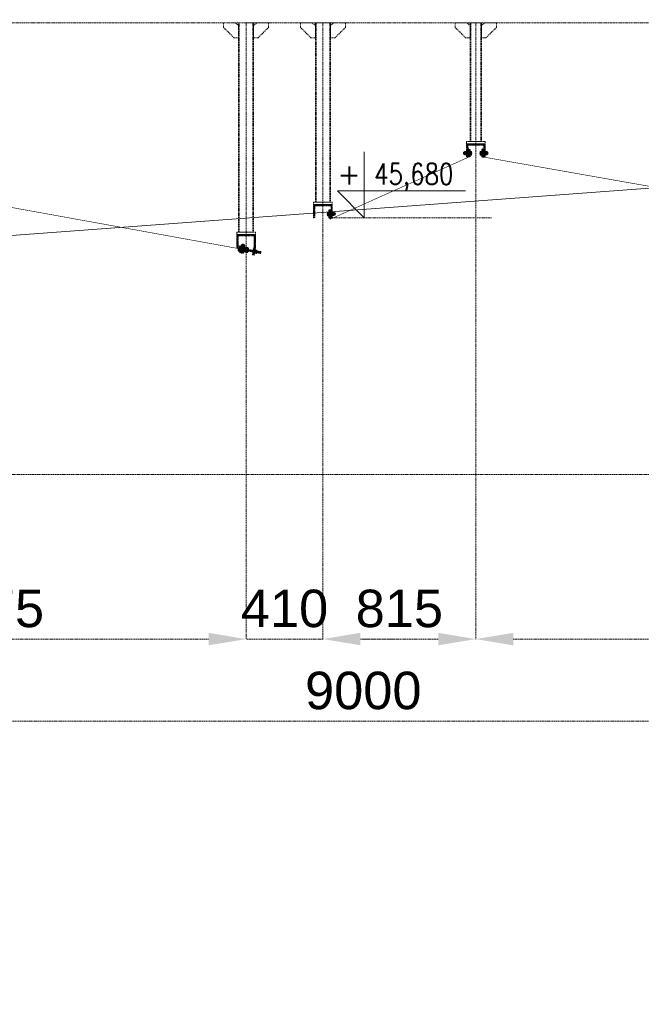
# Model space of a CAD drawing. Header units: millimetres. Extents: x -176817 to 571382, y -58489 to 156123.
# Tile 14 of 256: x -44078 to -40763, y -30771 to -25521. Entities that reach past the tile are written whole.
import ezdxf
from ezdxf.enums import TextEntityAlignment as Align

# ---------------------------------------------------------------- set-up
doc = ezdxf.new("R2010")
doc.units = ezdxf.units.MM
doc.header["$LTSCALE"] = 0.2
for name, pattern in [('AM_ISO02W050', [7.5, 6, -1.5]), ('AM_ISO02W050x2', [3.75, 3, -0.75]), ('AM_ISO08W050', [18, 12, -1.5, 3, -1.5]), ('AM_ISO08W050x2', [9, 6, -0.75, 1.5, -0.75]), ('HIDDEN', [9.525, 6.35, -3.175])]:
    doc.linetypes.add(name, pattern=pattern)
doc.layers.get('0').update_dxf_attribs({"lineweight": 13})
doc.layers.get('Defpoints').update_dxf_attribs({"lineweight": 13})
for name, color, linetype, lineweight in [('-A Siatka', 30, 'Continuous', 35), ('-AAA Kontur', 7, 'Continuous', 35), ('-AAA Podkład', 252, 'Continuous', 13), ('-AAA Widok', 2, 'Continuous', 30), ('-AAA Wymiar', 1, 'Continuous', 18), ('AM_0N', 7, 'Continuous', 13), ('AM_3N', 6, 'AM_ISO02W050', 13), ('AM_4N', 3, 'Continuous', 13), ('AM_7N', 4, 'AM_ISO08W050', 13), ('AM_8', 1, 'Continuous', 13), ('SIATKA', 5, 'Continuous', 13), ('slupki', 7, 'Continuous', 13)]:
    doc.layers.add(name, color=color, linetype=linetype, lineweight=lineweight)
doc.styles.add('ROMANS', font='romans.shx')
doc.styles.get("Standard").update_dxf_attribs({"font": 'arial.ttf'})
doc.styles.add('WYMIARY', font='ROMANS.shx', dxfattribs={"width": 0.75, "oblique": 15})
doc.dimstyles.new('1 do 100', dxfattribs={"dimscale": 100, "dimtxt": 2, "dimasz": 2.5, "dimexe": 1.25, "dimexo": 0.625, "dimtad": 1, "dimdec": 0, "dimtxsty": 'WYMIARY', "dimcen": 2.5, "dimclrd": 256, "dimclre": 256, "dimclrt": 2, "dimadec": 0, "dimazin": 0, "dimtfac": 1, "dimtdec": 0, "dimtmove": 0, "dimatfit": 3, "dimfxl": 1.25, "dimlwd": -1, "dimlwe": -1, "dimarcsym": 0})
doc.dimstyles.new('STANDARD-100', dxfattribs={"dimscale": 100, "dimtxt": 2, "dimasz": 2, "dimexe": 0, "dimexo": 0, "dimgap": 0.6, "dimtad": 1, "dimdec": 0, "dimzin": 12, "dimdsep": 46, "dimtxsty": 'Standard', "dimcen": 1, "dimclrd": 256, "dimclre": 256, "dimclrt": 2, "dimadec": 0, "dimazin": 0, "dimtfac": 1, "dimtdec": 0, "dimtmove": 0, "dimatfit": 3, "dimfxl": 0, "dimtolj": 1, "dimtzin": 0, "dimarcsym": 0})

# ---------------------------------------------------------------- blocks, each defined once
blk = doc.blocks.new('*D8')
at = {"layer": '-AAA Wymiar', "transparency": 16777216}
for p, q in [((-46745.8, -45733.6), (-46745.8, 18984.3)), ((-37745.8, 18883.3), (-37745.8, 18984.3)), ((-46495.8, 18859.3), (-37995.8, 18859.3))]:
    blk.add_line(p, q, dxfattribs=at)
for points in [[(-46495.8, 18901), (-46495.8, 18817.6), (-46745.8, 18859.3)], [(-37995.8, 18901), (-37995.8, 18817.6), (-37745.8, 18859.3)]]:
    blk.add_solid(points, dxfattribs=at)
at = {"layer": 'Defpoints', "color": 0, "transparency": 16777216}
for p in [(-37745.8, 18859.3), (-37745.8, 18820.8), (-46745.8, -45796.1)]:
    blk.add_point(p, dxfattribs=at)
at = {"layer": '-AAA Wymiar', "color": 2, "transparency": 16777216, "insert": (-42245.8, 19021.8), "char_height": 200, "attachment_point": 5, "style": 'WYMIARY'}
blk.add_mtext('9000', dxfattribs=at)
blk = doc.blocks.new('*D875')
at = {"layer": '-AAA Podkład', "linetype": 'HIDDEN', "lineweight": -2, "ltscale": 5, "transparency": 16777216}
for p, q in [((8350, -46773.5), (8350, -46944.7)), ((17350, -46868.5), (17350, -46944.7)), ((17150, -46944.7), (8550, -46944.7))]:
    blk.add_line(p, q, dxfattribs=at)
at = {"layer": '-AAA Podkład', "linetype": 'HIDDEN', "ltscale": 5, "transparency": 16777216}
for points in [[(8550, -46911.4), (8550, -46978.1), (8350, -46944.7)], [(17150, -46911.4), (17150, -46978.1), (17350, -46944.7)]]:
    blk.add_solid(points, dxfattribs=at)
at = {"layer": 'Defpoints', "color": 0, "linetype": 'HIDDEN', "ltscale": 5, "transparency": 16777216}
for p in [(8350, -46773.5), (17350, -46868.5), (8350, -46944.7)]:
    blk.add_point(p, dxfattribs=at)
at = {"layer": '-AAA Podkład', "color": 2, "linetype": 'HIDDEN', "ltscale": 5, "transparency": 16777216, "insert": (12850, -46782.6), "char_height": 200, "attachment_point": 5}
blk.add_mtext('\\A1;9000', dxfattribs=at)
blk = doc.blocks.new('*D887')
at = {"layer": '-AAA Podkład', "linetype": 'HIDDEN', "lineweight": -2, "ltscale": 5, "transparency": 16777216}
for p, q in [((13450, -43858.4), (13450, -46507.2)), ((16244, -44379.1), (16244, -46507.2)), ((16044, -46507.2), (13650, -46507.2))]:
    blk.add_line(p, q, dxfattribs=at)
at = {"layer": '-AAA Podkład', "linetype": 'HIDDEN', "ltscale": 5, "transparency": 16777216}
for points in [[(13650, -46473.9), (13650, -46540.5), (13450, -46507.2)], [(16044, -46473.9), (16044, -46540.5), (16244, -46507.2)]]:
    blk.add_solid(points, dxfattribs=at)
at = {"layer": 'Defpoints', "color": 0, "linetype": 'HIDDEN', "ltscale": 5, "transparency": 16777216}
for p in [(13450, -43858.4, 0), (16244, -44379.1, 0), (13450, -46507.2)]:
    blk.add_point(p, dxfattribs=at)
at = {"layer": '-AAA Podkład', "color": 2, "linetype": 'HIDDEN', "ltscale": 5, "transparency": 16777216, "insert": (14847, -46345.1), "char_height": 200, "attachment_point": 5}
blk.add_mtext('\\A1;2794', dxfattribs=at)
blk = doc.blocks.new('*D888')
at = {"layer": '-AAA Podkład', "linetype": 'HIDDEN', "lineweight": -2, "ltscale": 5, "transparency": 16777216}
for p, q in [((13450, -43858.4), (13450, -46507.2)), ((12635, -44176.6), (12635, -46507.2)), ((13250, -46507.2), (12835, -46507.2))]:
    blk.add_line(p, q, dxfattribs=at)
at = {"layer": '-AAA Podkład', "linetype": 'HIDDEN', "ltscale": 5, "transparency": 16777216}
for points in [[(12835, -46473.9), (12835, -46540.5), (12635, -46507.2)], [(13250, -46473.9), (13250, -46540.5), (13450, -46507.2)]]:
    blk.add_solid(points, dxfattribs=at)
at = {"layer": 'Defpoints', "color": 0, "linetype": 'HIDDEN', "ltscale": 5, "transparency": 16777216}
for p in [(13450, -43858.4, 0), (12635, -44176.6, 0), (12635, -46507.2)]:
    blk.add_point(p, dxfattribs=at)
at = {"layer": '-AAA Podkład', "color": 2, "linetype": 'HIDDEN', "ltscale": 5, "transparency": 16777216, "insert": (13042.5, -46345.1), "char_height": 200, "attachment_point": 5}
blk.add_mtext('\\A1;815', dxfattribs=at)
blk = doc.blocks.new('*D889')
at = {"layer": '-AAA Podkład', "linetype": 'HIDDEN', "lineweight": -2, "ltscale": 5, "transparency": 16777216}
for p, q in [((12635, -44176.6), (12635, -46507.2)), ((12225, -44328.5), (12225, -46507.2)), ((12025, -46507.2), (11825, -46507.2)), ((12635, -46507.2), (12225, -46507.2)), ((12835, -46507.2), (13035, -46507.2))]:
    blk.add_line(p, q, dxfattribs=at)
at = {"layer": '-AAA Podkład', "linetype": 'HIDDEN', "ltscale": 5, "transparency": 16777216}
for points in [[(12025, -46473.9), (12025, -46540.5), (12225, -46507.2)], [(12835, -46473.9), (12835, -46540.5), (12635, -46507.2)]]:
    blk.add_solid(points, dxfattribs=at)
at = {"layer": 'Defpoints', "color": 0, "linetype": 'HIDDEN', "ltscale": 5, "transparency": 16777216}
for p in [(12635, -44176.6, 0), (12225, -44328.5, 0), (12225, -46507.2)]:
    blk.add_point(p, dxfattribs=at)
at = {"layer": '-AAA Podkład', "color": 2, "linetype": 'HIDDEN', "ltscale": 5, "transparency": 16777216, "insert": (12430, -46345.1), "char_height": 200, "attachment_point": 5}
blk.add_mtext('\\A1;410', dxfattribs=at)
blk = doc.blocks.new('*D890')
at = {"layer": '-AAA Podkład', "linetype": 'HIDDEN', "lineweight": -2, "ltscale": 5, "transparency": 16777216}
for p, q in [((9450, -43841.2), (9450, -46507.2)), ((12225, -44328.5), (12225, -46507.2)), ((12025, -46507.2), (9650, -46507.2))]:
    blk.add_line(p, q, dxfattribs=at)
at = {"layer": '-AAA Podkład', "linetype": 'HIDDEN', "ltscale": 5, "transparency": 16777216}
for points in [[(9650, -46473.9), (9650, -46540.5), (9450, -46507.2)], [(12025, -46473.9), (12025, -46540.5), (12225, -46507.2)]]:
    blk.add_solid(points, dxfattribs=at)
at = {"layer": 'Defpoints', "color": 0, "linetype": 'HIDDEN', "ltscale": 5, "transparency": 16777216}
for p in [(9450, -43841.2, 0), (12225, -44328.5, 0), (9450, -46507.2)]:
    blk.add_point(p, dxfattribs=at)
at = {"layer": '-AAA Podkład', "color": 2, "linetype": 'HIDDEN', "ltscale": 5, "transparency": 16777216, "insert": (10837.5, -46345.1), "char_height": 200, "attachment_point": 5}
blk.add_mtext('\\A1;2775', dxfattribs=at)
blk = doc.blocks.new('poziom')
at = {"color": 4}
for p, q in [((0, 1.176), (0, 0.076)), ((-0.446, 0.522), (1.685, 0.522)), ((-0.446, 0.522), (0, 0.076))]:
    blk.add_line(p, q, dxfattribs=at)
at = {"color": 2, "style": 'ROMANS', "width": 0.8}
blk.add_attdef('POZIOM', text='', height=0.35, dxfattribs=at).set_placement((0.824, 0.632), align=Align.CENTER)
at = {"color": 2, "style": 'ROMANS'}
blk.add_attdef('+', text='', height=0.35, dxfattribs=at).set_placement((-0.254, 0.632), align=Align.CENTER)
blk = doc.blocks.new('A$C65393CC2')
at = {"layer": 'slupki'}
h = blk.add_hatch(dxfattribs=at)
h.set_pattern_fill('ANSI32', angle=360)
h.set_pattern_definition([(45, (-80114.047, -2356.9), (-6.7351921, 6.7351921), []), (45, (-80109.5565, -2356.9), (-6.7351921, 6.7351921), [])])
h.paths.add_polyline_path([(-15.1, -38.7), (-7.3, -40.2), (-3.7, -20.5), (-11.6, -19.1)])
h.paths.add_polyline_path([(0, 0), (-7.9, 1.4), (-11.6, -19.1), (-3.7, -20.5)])
at = {"layer": 'SIATKA', "color": 3}
for p, q in [((-15.1, -38.7, 0), (-7.9, 1.4)), ((0, 0), (-7.9, 1.4)), ((0, 0), (-7.3, -40.2, 0)), ((8.1, -22.6, 0), (-23.4, -16.9, 0)), ((-7.3, -40.2, 0), (-15.1, -38.7, 0))]:
    blk.add_line(p, q, dxfattribs=at)
blk = doc.blocks.new('*U1058')
at = {"layer": 'AM_0N'}
for p, q in [((5.7, -1), (-5.6, -1)), ((-5.6, -1), (-5.6, -1.6)), ((5.7, -1.6), (-5.6, -1.6)), ((-5.6, -1.6), (-2.4, -4.9)), ((-3, -6.3), (-2.4, -5.7)), ((3, -6.3), (-3, -6.3)), ((-3, -20.4), (-3, -6.3)), ((3, -20.4), (-3, -20.4)), ((-2.4, -21), (-3, -20.4)), ((2.4, -4.9), (-2.4, -4.9)), ((-2.4, -5.7), (-2.4, -4.9)), ((-2.4, -21), (2.4, -21)), ((5.7, -1.6), (2.4, -4.9)), ((2.4, -5.7), (2.4, -4.9)), ((3, -6.3), (2.4, -5.7)), ((2.4, -21), (3, -20.4)), ((3, -20.4), (3, -6.3)), ((5.7, -1.6), (5.7, -1))]:
    blk.add_line(p, q, dxfattribs=at)
at = {"layer": 'AM_3N', "linetype": 'AM_ISO02W050x2'}
for p, q in [((-3.4, -1), (0, -5.4)), ((-0.7, -4.4), (-0.7, -1)), ((0.7, -4.4), (-0.7, -4.4)), ((3.4, -1), (0, -5.4)), ((0.7, -4.4), (0.7, -1))]:
    blk.add_line(p, q, dxfattribs=at)
at = {"layer": 'AM_4N'}
for p, q in [((-2.4, -5.7), (-2.4, -6.3)), ((-2.4, -6.3), (-2.4, -21)), ((2.4, -5.7), (2.4, -6.3)), ((2.4, -6.3), (2.4, -21))]:
    blk.add_line(p, q, dxfattribs=at)
at = {"layer": 'AM_7N', "linetype": 'AM_ISO08W050x2'}
blk.add_line((0, 2), (0, -24), dxfattribs=at)
blk = doc.blocks.new('*U1059')
at = {"layer": 'AM_0N'}
for p, q in [((6, -12), (-6, -12)), ((-6, -12), (-6, -13.6)), ((-6, -13.6), (6, -13.6)), ((6, -13.6), (6, -12))]:
    blk.add_line(p, q, dxfattribs=at)
at = {"layer": 'AM_7N', "linetype": 'AM_ISO08W050x2'}
blk.add_line((0, -16.6), (0, -9), dxfattribs=at)
blk = doc.blocks.new('*U1060')
at = {"layer": 'AM_0N'}
for p, q in [((-5.8, -14.4), (-4.4, -13.6)), ((-5.8, -14.4), (-5.8, -18)), ((-5.8, -18), (-4.4, -18.8)), ((4.5, -13.6), (-4.4, -13.6)), ((4.5, -18.8), (-4.4, -18.8)), ((-2.9, -14.4), (-2.9, -18)), ((2.9, -14.4), (2.9, -18)), ((5.8, -14.4), (4.5, -13.6)), ((5.8, -18), (4.5, -18.8)), ((5.8, -14.4), (5.8, -18))]:
    blk.add_line(p, q, dxfattribs=at)
for centre, radius, start, end in [((-4.3, -16.5), 2.55, 55.5615, 115.5615), ((-4.3, -15.9), 2.55, 244.4385, 304.4385), ((0, -23.5), 9.54, 72.383, 107.617), ((0, -8.9), 9.54, 252.383, 287.617), ((4.3, -16.5), 2.55, 64.4385, 124.4385), ((4.3, -15.9), 2.55, 235.5615, 295.5615)]:
    blk.add_arc(centre, radius, start, end, dxfattribs=at)
at = {"layer": 'AM_7N', "linetype": 'AM_ISO08W050x2'}
blk.add_line((0, -10.6), (0, -21.8), dxfattribs=at)
blk = doc.blocks.new('okucie')
at = {"layer": 'AM_8'}
h = blk.add_hatch(dxfattribs=at)
h.set_pattern_fill('ANSI31', color=256, scale=0.5, style=0)
h.set_pattern_definition([(45, (-21727.3335, 85443.8012), (-1.122532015, 1.122532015), [])])
h.paths.add_polyline_path([(-3.5, -5), (-3.5, -3.8), (-6.3, -1), (-20, -1), (-20, -5)])
h.paths.add_polyline_path([(20, -5), (20, -1), (6.3, -1), (3.5, -3.8), (3.5, -5)])
h = blk.add_hatch(dxfattribs=at)
h.set_pattern_fill('ANSI31', color=256, scale=0.5, angle=90, style=0)
h.set_pattern_definition([(135, (-21776.6445, 85446.8), (-1.122532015, -1.122532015), [])])
h.paths.add_polyline_path([(-3.5, -8), (-20, -8), (-20, -12), (-3.5, -12)])
h.paths.add_polyline_path([(20, -8), (3.5, -8), (3.5, -12), (6, -12), (20, -12)])
at = {"layer": '-AAA Widok'}
for p, q in [((-3.5, -3.8, 0), (3.5, -3.8, 0)), ((-3.5, -12, 0), (-3.5, -8)), ((3.5, -12, 0), (3.5, -8))]:
    blk.add_line(p, q, dxfattribs=at)
for points in [[(-20, -5), (20, -5), (20, -1), (-20, -1)], [(-20, -12), (20, -12), (20, -8), (-20, -8)]]:
    blk.add_lwpolyline(points, close=True, dxfattribs=at)
at = {"layer": '-AAA Widok', "elevation": 0}
blk.add_lwpolyline([(-20, -5), (20, -5), (20, -1), (-20, -1)], close=True, dxfattribs=at)
for points in [[(-6.3, -1), (-3.5, -3.8), (-3.5, -5)], [(6.3, -1), (3.5, -3.8), (3.5, -5)]]:
    blk.add_lwpolyline(points, dxfattribs=at)
at = {"layer": '-AAA Wymiar'}
for p, q in [((-20, -8), (-20, -5)), ((20, -8), (20, -5))]:
    blk.add_line(p, q, dxfattribs=at)
at = {"layer": 'AM_0N'}
for name in ['*U1058', '*U1059', '*U1060']:
    blk.add_blockref(name, (0, 0), dxfattribs=at)
blk = doc.blocks.new('*U1065')
at = {"layer": 'AM_0N'}
for p, q in [((-33, 4.1), (-32.1, 5)), ((-33, 4.1), (-33, -4.1)), ((-2.5, 5), (-32.1, 5)), ((-32.1, 5), (-32.1, -5)), ((-2.5, 5), (-2.5, -5)), ((-2.5, 5), (-1.6, 4.6)), ((2, 4.6), (-1.6, 4.6)), ((2, 4.6), (2, 7.7)), ((2.6, 7.7), (2, 7.7)), ((2, -4.6), (2, 4.6)), ((7.6, 9.8), (2.6, 9.8)), ((2.6, 9.8), (2.6, 7.7)), ((2.6, 7.7), (2.6, -7.7)), ((7.6, 4.9), (2.6, 4.9)), ((7.6, 9.8), (8.4, 8.5)), ((8.4, -8.5), (8.4, 8.5)), ((-32.1, -5), (-33, -4.1)), ((-2.5, -5), (-32.1, -5)), ((-2.5, -5), (-1.6, -4.6)), ((2, -4.6), (-1.6, -4.6)), ((2, -7.7), (2, -4.6)), ((2.6, -7.7), (2, -7.7)), ((7.6, -4.9), (2.6, -4.9)), ((2.6, -7.7), (2.6, -9.8)), ((7.6, -9.8), (2.6, -9.8)), ((7.6, -9.8), (8.4, -8.5))]:
    blk.add_line(p, q, dxfattribs=at)
for centre, radius, start, end in [((4.1, 7.4), 4.34, 325.5531, 25.5531), ((-7.8, 0), 16.2, 342.3875, 17.6125), ((4.1, -7.4), 4.34, 334.4469, 34.4469)]:
    blk.add_arc(centre, radius, start, end, dxfattribs=at)
at = {"layer": 'AM_4N'}
for p, q in [((-2.5, 4.1), (-33, 4.1)), ((-2.5, 4.1), (-1.6, 4.6)), ((-2.5, -4.1), (-33, -4.1)), ((-2.5, -4.1), (-1.6, -4.6))]:
    blk.add_line(p, q, dxfattribs=at)
at = {"layer": 'AM_7N', "linetype": 'AM_ISO08W050x2'}
blk.add_line((11.4, 0), (-36, 0), dxfattribs=at)
blk = doc.blocks.new('*U1066')
at = {"layer": 'AM_0N'}
for p, q in [((-20, 10), (-20, -10)), ((-18, 10), (-20, 10)), ((-18, -10), (-18, 10)), ((-20, -10), (-18, -10))]:
    blk.add_line(p, q, dxfattribs=at)
at = {"layer": 'AM_7N', "linetype": 'AM_ISO08W050x2'}
blk.add_line((-15, 0), (-23, 0), dxfattribs=at)
blk = doc.blocks.new('*U1067')
at = {"layer": 'AM_0N'}
for p, q in [((-27.3, 9.2), (-28.4, 7.3)), ((-28.4, -7.3), (-28.4, 7.3)), ((-21.1, 9.2), (-27.3, 9.2)), ((-21.1, 4.6), (-27.3, 4.6)), ((-21.1, 9.2), (-20, 7.3)), ((-20, -7.3), (-20, 7.3)), ((-27.3, -9.2), (-28.4, -7.3)), ((-21.1, -4.6), (-27.3, -4.6)), ((-21.1, -9.2), (-27.3, -9.2)), ((-21.1, -9.2), (-20, -7.3))]:
    blk.add_line(p, q, dxfattribs=at)
for centre, radius, start, end in [((-23.9, 6.9), 4.08, 154.4385, 214.4385), ((-12.7, 0), 15.3, 162.383, 197.617), ((-24.5, 6.9), 4.08, 325.5615, 25.5615), ((-35.7, 0), 15.3, 342.383, 17.617), ((-23.9, -6.9), 4.08, 145.5615, 205.5615), ((-24.5, -6.9), 4.08, 334.4385, 34.4385)]:
    blk.add_arc(centre, radius, start, end, dxfattribs=at)
at = {"layer": 'AM_7N', "linetype": 'AM_ISO08W050x2'}
blk.add_line((-17, 0), (-31.4, 0), dxfattribs=at)
blk = doc.blocks.new('*U1068')
at = {"layer": 'AM_0N'}
for p, q in [((0, 10), (0, -10)), ((2, 10), (0, 10)), ((2, -10), (2, 10)), ((0, -10), (2, -10))]:
    blk.add_line(p, q, dxfattribs=at)
at = {"layer": 'AM_7N', "linetype": 'AM_ISO08W050x2'}
blk.add_line((5, 0), (-3, 0), dxfattribs=at)
blk = doc.blocks.new('Okucie+śruba')
at = {"layer": '-AAA Widok', "color": 42, "xscale": -1, "rotation": 90}
blk.add_blockref('okucie', (-12, 0), dxfattribs=at)
at = {"layer": 'AM_0N', "color": 42}
for name in ['*U1065', '*U1067', '*U1066', '*U1068']:
    blk.add_blockref(name, (0, 0), dxfattribs=at)
blk = doc.blocks.new('*U1073')
at = {"layer": 'AM_0N'}
for p, q in [((-66.1, 5), (-67, 4.1)), ((-67, -4.1), (-67, 4.1)), ((-1.5, 5), (-66.1, 5)), ((-66.1, -5), (-66.1, 5)), ((-1.5, -5), (-1.5, 5)), ((-1.5, 5), (-0.6, 4.6)), ((3, 4.6), (-0.6, 4.6)), ((3.6, 7.7), (3, 7.7)), ((3, 7.7), (3, 4.6)), ((3, 4.6), (3, -4.6)), ((3.6, 8.5), (9.4, 8.5)), ((3.6, 7.7), (3.6, 8.5)), ((3.6, -7.7), (3.6, 7.7)), ((8.6, 0), (3.6, 0)), ((9.4, -8.5), (9.4, 8.5)), ((-67, -4.1), (-66.1, -5)), ((-1.5, -5), (-66.1, -5)), ((-1.5, -5), (-0.6, -4.6)), ((3, -4.6), (-0.6, -4.6)), ((3, -4.6), (3, -7.7)), ((3.6, -7.7), (3, -7.7)), ((3.6, -8.5), (3.6, -7.7)), ((3.6, -8.5), (9.4, -8.5))]:
    blk.add_line(p, q, dxfattribs=at)
for centre in [(-2.9, 4.2), (-2.9, -4.2)]:
    blk.add_arc(centre, 12.3, 339.7054, 20.2946, dxfattribs=at)
at = {"layer": 'AM_4N'}
for p, q in [((-1.5, 4.1), (-67, 4.1)), ((-1.5, 4.1), (-0.6, 4.6)), ((-1.5, -4.1), (-67, -4.1)), ((-1.5, -4.1), (-0.6, -4.6))]:
    blk.add_line(p, q, dxfattribs=at)
at = {"layer": 'AM_7N', "linetype": 'AM_ISO08W050x2'}
blk.add_line((12.4, 0), (-70, 0), dxfattribs=at)
blk = doc.blocks.new('*U1074')
at = {"layer": 'AM_0N'}
for p, q in [((42.5, 14), (22.5, 14)), ((22.5, 14), (22.5, 12)), ((22.5, 12), (42.5, 12)), ((42.5, 12), (42.5, 14))]:
    blk.add_line(p, q, dxfattribs=at)
at = {"layer": 'AM_7N', "linetype": 'AM_ISO08W050x2'}
blk.add_line((32.5, 9), (32.5, 17), dxfattribs=at)
blk = doc.blocks.new('*U1075')
at = {"layer": 'AM_0N'}
for p, q in [((23.3, 21.3), (25.2, 22.4)), ((23.3, 15.1), (23.3, 21.3)), ((23.3, 15.1), (25.2, 14)), ((25.2, 22.4), (39.8, 22.4)), ((25.2, 14), (39.8, 14)), ((27.9, 15.1), (27.9, 21.3)), ((37.1, 15.1), (37.1, 21.3)), ((41.7, 21.3), (39.8, 22.4)), ((41.7, 15.1), (39.8, 14)), ((41.7, 15.1), (41.7, 21.3))]:
    blk.add_line(p, q, dxfattribs=at)
for centre, radius, start, end in [((25.6, 17.9), 4.08, 55.5615, 115.5615), ((25.6, 18.5), 4.08, 244.4385, 304.4385), ((32.5, 6.7), 15.3, 72.383, 107.617), ((32.5, 29.7), 15.3, 252.383, 287.617), ((39.4, 17.9), 4.08, 64.4385, 124.4385), ((39.4, 18.5), 4.08, 235.5615, 295.5615)]:
    blk.add_arc(centre, radius, start, end, dxfattribs=at)
at = {"layer": 'AM_7N', "linetype": 'AM_ISO08W050x2'}
blk.add_line((32.5, 11), (32.5, 25.4), dxfattribs=at)
blk = doc.blocks.new('*U1076')
at = {"layer": 'AM_0N'}
for p, q in [((-37, 10), (-37, -10)), ((-35, 10), (-37, 10)), ((-35, -10), (-35, 10)), ((-37, -10), (-35, -10))]:
    blk.add_line(p, q, dxfattribs=at)
at = {"layer": 'AM_7N', "linetype": 'AM_ISO08W050x2'}
blk.add_line((-32, 0), (-40, 0), dxfattribs=at)
blk = doc.blocks.new('*U1077')
at = {"layer": 'AM_0N'}
for p, q in [((-44.3, 9.2), (-45.4, 7.3)), ((-45.4, -7.3), (-45.4, 7.3)), ((-38.1, 9.2), (-44.3, 9.2)), ((-38.1, 4.6), (-44.3, 4.6)), ((-38.1, 9.2), (-37, 7.3)), ((-37, -7.3), (-37, 7.3)), ((-44.3, -9.2), (-45.4, -7.3)), ((-38.1, -4.6), (-44.3, -4.6)), ((-38.1, -9.2), (-44.3, -9.2)), ((-38.1, -9.2), (-37, -7.3))]:
    blk.add_line(p, q, dxfattribs=at)
for centre, radius, start, end in [((-40.9, 6.9), 4.08, 154.4385, 214.4385), ((-29.7, 0), 15.3, 162.383, 197.617), ((-41.5, 6.9), 4.08, 325.5615, 25.5615), ((-52.7, 0), 15.3, 342.383, 17.617), ((-40.9, -6.9), 4.08, 145.5615, 205.5615), ((-41.5, -6.9), 4.08, 334.4385, 34.4385)]:
    blk.add_arc(centre, radius, start, end, dxfattribs=at)
at = {"layer": 'AM_7N', "linetype": 'AM_ISO08W050x2'}
blk.add_line((-34, 0), (-48.4, 0), dxfattribs=at)
blk = doc.blocks.new('*U1078')
at = {"layer": 'AM_0N'}
for p, q in [((42.5, 9), (22.5, 9)), ((22.5, 9), (22.5, 7)), ((22.5, 7), (42.5, 7)), ((42.5, 7), (42.5, 9))]:
    blk.add_line(p, q, dxfattribs=at)
at = {"layer": 'AM_7N', "linetype": 'AM_ISO08W050x2'}
blk.add_line((32.5, 4), (32.5, 12), dxfattribs=at)
blk = doc.blocks.new('*U1079')
at = {"layer": 'AM_0N'}
for p, q in [((42.5, 7), (22.5, 7)), ((22.5, 7), (22.5, 5)), ((22.5, 5), (42.5, 5)), ((42.5, 5), (42.5, 7))]:
    blk.add_line(p, q, dxfattribs=at)
at = {"layer": 'AM_7N', "linetype": 'AM_ISO08W050x2'}
blk.add_line((32.5, 2), (32.5, 10), dxfattribs=at)
blk = doc.blocks.new('*U1080')
at = {"layer": 'AM_0N'}
for p, q in [((42.5, -6), (22.5, -6)), ((22.5, -6), (22.5, -8)), ((22.5, -8), (42.5, -8)), ((42.5, -8), (42.5, -6))]:
    blk.add_line(p, q, dxfattribs=at)
at = {"layer": 'AM_7N', "linetype": 'AM_ISO08W050x2'}
blk.add_line((32.5, -11), (32.5, -3), dxfattribs=at)
blk = doc.blocks.new('*U1081')
at = {"layer": 'AM_0N'}
for p, q in [((28.4, 26), (27.5, 25.1)), ((27.5, -9.5), (27.5, 25.1)), ((27.5, 25.1), (37.5, 25.1)), ((28.4, 26), (36.6, 26)), ((37.5, 25.1), (36.6, 26)), ((37.5, -9.5), (37.5, 25.1)), ((22.7, -19.6), (22.7, -14.6)), ((22.7, -14.6), (24.8, -14.6)), ((22.7, -19.6), (24, -20.4)), ((41, -20.4), (24, -20.4)), ((27.9, -14), (24.8, -14)), ((24.8, -14.6), (24.8, -14)), ((24.8, -14.6), (40.2, -14.6)), ((27.5, -9.5), (37.5, -9.5)), ((27.5, -9.5), (27.9, -10.4)), ((27.6, -19.6), (27.6, -14.6)), ((27.9, -14), (27.9, -10.4)), ((37.1, -14), (27.9, -14)), ((37.5, -9.5), (37.1, -10.4)), ((37.1, -14), (37.1, -10.4)), ((40.2, -14), (37.1, -14)), ((37.4, -19.6), (37.4, -14.6)), ((40.2, -14.6), (40.2, -14)), ((40.2, -14.6), (42.3, -14.6)), ((42.3, -19.6), (41, -20.4)), ((42.3, -19.6), (42.3, -14.6))]:
    blk.add_line(p, q, dxfattribs=at)
at = {"layer": 'AM_0N', "extrusion": (0, 0, -1)}
for centre, radius, start, end in [((-25.1, -16.1), 4.34, 235.5531, 295.5531), ((-32.5, -4.2), 16.2, 252.3875, 287.6125), ((-39.9, -16.1), 4.34, 244.4469, 304.4469)]:
    blk.add_arc(centre, radius, start, end, dxfattribs=at)
at = {"layer": 'AM_4N'}
for p, q in [((28.4, -9.5), (28.4, 26)), ((36.6, -9.5), (36.6, 26)), ((28.4, -9.5), (27.9, -10.4)), ((36.6, -9.5), (37.1, -10.4))]:
    blk.add_line(p, q, dxfattribs=at)
at = {"layer": 'AM_7N', "linetype": 'AM_ISO08W050x2'}
blk.add_line((32.5, -23.4), (32.5, 29), dxfattribs=at)
blk = doc.blocks.new('*U1082')
at = {"layer": 'AM_0N'}
for p, q in [((22.5, -12), (42.5, -12)), ((22.5, -14), (22.5, -12)), ((42.5, -14), (22.5, -14)), ((42.5, -12), (42.5, -14))]:
    blk.add_line(p, q, dxfattribs=at)
at = {"layer": 'AM_7N', "linetype": 'AM_ISO08W050x2'}
blk.add_line((32.5, -9), (32.5, -17), dxfattribs=at)
blk = doc.blocks.new('N3')
at = {"layer": '-AAA Widok'}
blk.add_lwpolyline([(52.5, -12), (5, -12, -0.414214), (0, -7), (0, 7, -0.414214), (5, 12), (52.5, 12), (52.5, 9), (5, 9, 0.414214), (3, 7), (3, -7, 0.414214), (5, -9), (52.5, -9)], format="xyb", close=True, dxfattribs=at)
blk.add_lwpolyline([(52.5, 12), (52.5, 9), (5, 9, 0.414214), (3, 7), (3, -7, 0.414214), (5, -9), (52.5, -9), (52.5, -12)], format="xyb", dxfattribs=at)
at = {"layer": '-AAA Widok', "color": 42, "rotation": 180}
blk.add_blockref('okucie', (32.5, -7), dxfattribs=at)
at = {"layer": 'AM_0N'}
for name in ['*U1073', '*U1081']:
    blk.add_blockref(name, (0, 0), dxfattribs=at)
at = {"layer": 'AM_0N', "color": 42}
for name in ['*U1077', '*U1076', '*U1074', '*U1078', '*U1079', '*U1075', '*U1080', '*U1082']:
    blk.add_blockref(name, (0, 0), dxfattribs=at)
blk = doc.blocks.new('Profil rev.B')
at = {"layer": '-A Siatka', "linetype": 'HIDDEN', "const_width": 3, "elevation": 0}
blk.add_lwpolyline([(11523.4, 567.4), (11523.4, 567.4), (8789.1, 1062.9), (8789.1, 1062.9), (8789.1, 1112.9)], dxfattribs=at)
for points in [[(12714.1, 1112.9), (12714.1, 1062.1), (11974.1, 730, -0.144191), (11974.1, 730), (11974.1, 730), (11974.1, 781.9)], [(12789.1, 1112.9), (12789.1, 1062.9), (15541, 577.3, 0.143564), (15555.3, 578.9), (16714.1, 1062.9), (16714.1, 1112.9)]]:
    blk.add_lwpolyline(points, format="xyb", dxfattribs=at)
at = {"layer": '-AAA Kontur', "xscale": -0.9999999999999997, "rotation": 349.7377725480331}
blk.add_blockref('N3', (11538.5, 565.2, 0), dxfattribs=at)
at = {"layer": '-AAA Wymiar'}
blk.add_blockref('Okucie+śruba', (12719.6, 1082.9, 0), dxfattribs=at)
at = {"layer": '-AAA Wymiar', "xscale": -1}
for p in [(12783.6, 1082.9, 0), (11968.6, 758.9, 0)]:
    blk.add_blockref('Okucie+śruba', p, dxfattribs=at)
blk = doc.blocks.new('Podkład rev.B')
at = {"layer": '-AAA Podkład', "linetype": 'HIDDEN', "ltscale": 5}
h = blk.add_hatch(dxfattribs=at)
h.set_pattern_fill('ANSI32', color=256)
h.set_pattern_definition([(45, (-37909.764, -48412.105), (-6.7351921, 6.7351921), []), (45, (-37905.274, -48412.105), (-6.7351921, 6.7351921), [])])
h.paths.add_polyline_path([(13400, -43866), (13450, -43866), (13450, -43867.9, -0.414214), (13444.9, -43873), (13407, -43873), (13407, -43930.9, -0.414214), (13401.9, -43936), (13400, -43936)])
h.paths.add_polyline_path([(13450, -43867.9), (13450, -43866), (13500, -43866), (13500, -43936), (13498.1, -43936, -0.414214), (13493, -43930.9), (13493, -43873), (13455.1, -43873, -0.414214)])
h = blk.add_hatch(dxfattribs=at)
h.set_pattern_fill('ANSI32', color=256)
h.set_pattern_definition([(45, (-38724.764, -48736.105), (-6.7351921, 6.7351921), []), (45, (-38720.274, -48736.105), (-6.7351921, 6.7351921), [])])
h.paths.add_polyline_path([(12585, -44190), (12635, -44190), (12635, -44191.9, -0.414214), (12629.9, -44197), (12592, -44197), (12592, -44254.9, -0.414214), (12586.9, -44260), (12585, -44260)])
h.paths.add_polyline_path([(12635, -44191.9), (12635, -44190), (12685, -44190), (12685, -44260), (12683.1, -44260, -0.414214), (12678, -44254.9), (12678, -44197), (12640.1, -44197, -0.414214)])
h = blk.add_hatch(dxfattribs=at)
h.set_pattern_fill('ANSI32', color=256, angle=360)
h.set_pattern_definition([(45, (-39134.76, -48895.727), (-6.7351921, 6.7351921), []), (45, (-39130.27, -48895.727), (-6.7351921, 6.7351921), [])])
h.paths.add_polyline_path([(12175, -44349.6), (12225, -44349.6), (12225, -44351.5, -0.414214), (12219.9, -44356.6), (12182, -44356.6), (12182, -44414.5, -0.414214), (12176.9, -44419.6), (12175, -44419.6)])
h.paths.add_polyline_path([(12225, -44351.5), (12225, -44349.6), (12275, -44349.6), (12275, -44419.6), (12273.1, -44419.6, -0.414214), (12268, -44414.5), (12268, -44356.6), (12230.1, -44356.6, -0.414214)])
for p, q in [((12225, -43221, 0), (12225, -44337.6, 0)), ((12635, -43221, 0), (12635, -44178, 0)), ((13450, -43221, 0), (13450, -43854, 0)), ((12683.8, -44260, 0), (13533.8, -44260, 0))]:
    blk.add_line(p, q, dxfattribs=at)
at = {"layer": '-AAA Podkład', "linetype": 'HIDDEN', "ltscale": 5, "elevation": 0}
for points in [[(36922.7, -38239.2), (-1301.7, -38239.2), (-1301.7, -45629.3), (36922.7, -45629.3)], [(12185, -43301), (12161, -43301), (12105, -43245), (12105, -43221), (12169, -43221), (12185, -43237)], [(12265, -44337.6), (12185, -44337.6), (12185, -43221), (12265, -43221)], [(12265, -43301), (12289, -43301), (12345, -43245), (12345, -43221), (12281, -43221), (12265, -43237)], [(12595, -43301), (12571, -43301), (12515, -43245), (12515, -43221), (12579, -43221), (12595, -43237)], [(12675, -44178), (12595, -44178), (12595, -43221), (12675, -43221)], [(12675, -43301), (12699, -43301), (12755, -43245), (12755, -43221), (12691, -43221), (12675, -43237)], [(13420, -43301), (13396, -43301), (13340, -43245), (13340, -43221), (13404, -43221), (13420, -43237)], [(13480, -43854), (13420, -43854), (13420, -43221), (13480, -43221)], [(13480, -43301), (13504, -43301), (13560, -43245), (13560, -43221), (13496, -43221), (13480, -43237)], [(13500, -43866), (13400, -43866), (13400, -43854), (13500, -43854)], [(12685, -44190), (12585, -44190), (12585, -44178), (12685, -44178)], [(12275, -44349.6), (12175, -44349.6), (12175, -44337.6), (12275, -44337.6)]]:
    blk.add_lwpolyline(points, close=True, dxfattribs=at)
at = {"layer": '-AAA Podkład', "linetype": 'HIDDEN', "ltscale": 5}
blk.add_lwpolyline([(10951.6, -43221), (11021.9, -43221), (11092.2, -43221), (11162.5, -43221), (11232.8, -43221), (11303.1, -43221), (11373.4, -43221), (11443.8, -43221), (11514.1, -43221), (11584.4, -43221), (11654.7, -43221), (11725, -43221), (11795.3, -43221), (11865.6, -43221), (11935.9, -43221), (12006.3, -43221), (12076.6, -43221), (12146.9, -43221), (12217.2, -43221), (12287.5, -43221), (12357.8, -43221), (12428.1, -43221), (12498.4, -43221), (12568.8, -43221), (12639.1, -43221), (12709.4, -43221), (12779.7, -43221), (12850, -43221), (12920.3, -43221), (12990.6, -43221), (13060.9, -43221), (13131.3, -43221), (13201.6, -43221), (13271.9, -43221), (13342.2, -43221), (13412.5, -43221), (13482.8, -43221), (13553.1, -43221), (13623.4, -43221), (13693.8, -43221), (13764.1, -43221), (13834.4, -43221), (13904.7, -43221), (13975, -43221), (14045.3, -43221), (14115.6, -43221), (14185.9, -43221), (14256.3, -43221), (14326.6, -43221), (14396.9, -43221)], dxfattribs=at)
at = {"layer": '-AAA Podkład', "linetype": 'HIDDEN', "ltscale": 5, "elevation": 0}
for points in [[(12189, -44337.6), (12189, -43221)], [(12261, -43221), (12261, -44337.6)], [(12599, -44178), (12599, -43221)], [(12671, -43221), (12671, -44178)], [(13424, -43854), (13424, -43221)], [(13476, -43221), (13476, -43854)]]:
    blk.add_lwpolyline(points, dxfattribs=at)
for points in [[(13400, -43866), (13450, -43866), (13450, -43867.9, -0.414214), (13444.9, -43873), (13407, -43873), (13407, -43930.9, -0.414214), (13401.9, -43936), (13400, -43936)], [(13450, -43867.9), (13450, -43866), (13500, -43866), (13500, -43936), (13498.1, -43936, -0.414214), (13493, -43930.9), (13493, -43873), (13455.1, -43873, -0.414214)], [(12585, -44190), (12635, -44190), (12635, -44191.9, -0.414214), (12629.9, -44197), (12592, -44197), (12592, -44254.9, -0.414214), (12586.9, -44260), (12585, -44260)], [(12635, -44191.9), (12635, -44190), (12685, -44190), (12685, -44260), (12683.1, -44260, -0.414214), (12678, -44254.9), (12678, -44197), (12640.1, -44197, -0.414214)], [(12175, -44349.6), (12225, -44349.6), (12225, -44351.5, -0.414214), (12219.9, -44356.6), (12182, -44356.6), (12182, -44414.5, -0.414214), (12176.9, -44419.6), (12175, -44419.6)], [(12225, -44351.5), (12225, -44349.6), (12275, -44349.6), (12275, -44419.6), (12273.1, -44419.6, -0.414214), (12268, -44414.5), (12268, -44356.6), (12230.1, -44356.6, -0.414214)]]:
    blk.add_lwpolyline(points, format="xyb", close=True, dxfattribs=at)
at = {"layer": '-AAA Podkład', "linetype": 'HIDDEN', "ltscale": 5, "xscale": 320, "yscale": 320, "zscale": 320}
blk.add_blockref('poziom', (12855.4, -44284.4, 0), dxfattribs=at).add_auto_attribs({'POZIOM': '45,680', '+': '+'})
at = {"layer": '-AAA Podkład', "linetype": 'HIDDEN', "ltscale": 5}
blk.add_blockref('A$C65393CC2', (12275, -44419.6, 0), dxfattribs=at)
for base, p1, p2, picture, middle in [((9450, -46507.2, 0), (12225, -44328.5, 0), (9450, -43841.2, 0), '*D890', (10837.5, -46345.1, 0)), ((12635, -46507.2, 0), (13450, -43858.4, 0), (12635, -44176.6, 0), '*D888', (13042.5, -46345.1, 0)), ((13450, -46507.2, 0), (16244, -44379.1, 0), (13450, -43858.4, 0), '*D887', (14847, -46345.1, 0)), ((8350, -46944.7, 0), (17350, -46868.5, 0), (8350, -46773.5, 0), '*D875', (12850, -46782.6, 0))]:
    dim = blk.add_linear_dim(base=base, p1=p1, p2=p2, dimstyle='STANDARD-100', dxfattribs=at)
    dim.commit()
    dim.dimension.update_dxf_attribs({"geometry": picture, "text_midpoint": middle})
dim = blk.add_linear_dim(base=(12225, -46507.2, 0), p1=(12635, -44176.6, 0), p2=(12225, -44328.5, 0), dimstyle='STANDARD-100', dxfattribs=at)
dim.commit()
dim.dimension.update_dxf_attribs({"geometry": '*D889', "text_midpoint": (12430, -46507.2, 0), "dimtype": 128})

msp = doc.modelspace()

# ---------------------------------------------------------------- linework, layer by layer
at = {"layer": '-AAA Wymiar'}
msp.add_line((-10136.3136, -24152.2473), (-62528.8682, -28036.4309), dxfattribs=at)

# ---------------------------------------------------------------- block references
at = {"layer": '-AAA Widok'}
msp.add_blockref('Profil rev.B', (-54397.4159, -27315.3924, 0), dxfattribs=at)
at = {"layer": '-AAA Wymiar'}
msp.add_blockref('Podkład rev.B', (-55095.7819, 17683.4632, 0), dxfattribs=at)

# ---------------------------------------------------------------- dimensions: what is measured, and where the dimension line sits
dim = msp.add_linear_dim(base=(-37745.7819, 18859.2967), p1=(-46745.7819, -45796.0606), p2=(-37745.7819, 18820.7747), dimstyle='1 do 100', override={"dimtmove": 1}, dxfattribs=at)
dim.commit()
dim.dimension.update_dxf_attribs({"geometry": '*D8', "text_midpoint": (-42245.7819, 19021.7967)})

doc.saveas('drawing.dxf')
